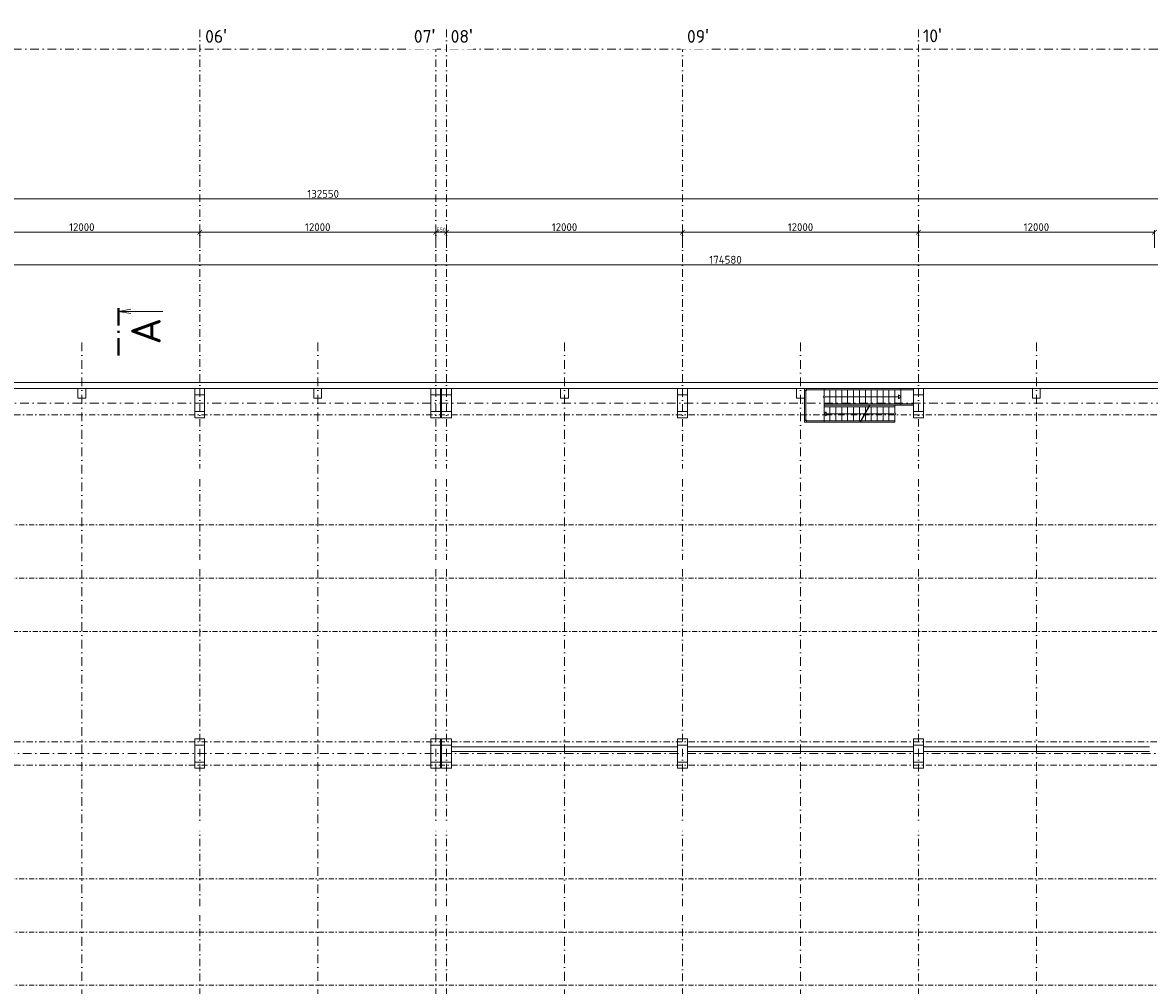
# Model space of a CAD drawing. Header units: millimetres. Extents: x -796345 to 3713765, y -2985421 to 2187451.
# Tile 219 of 256: x 356987 to 414300, y 51587 to 100555. Entities that reach past the tile are written whole.
import ezdxf
from ezdxf import colors
from ezdxf.entities.mleader import LeaderData, LeaderLine
from ezdxf.enums import TextEntityAlignment as Align
from ezdxf.math import Vec2, Vec3

# ---------------------------------------------------------------- set-up
doc = ezdxf.new("R2010")
doc.units = ezdxf.units.MM
doc.header["$PDMODE"] = 1
for name, pattern in [('CENTERX2', [101.6, 63.5, -12.7, 12.7, -12.7]), ('DASHDOT', [25.4, 12.7, -6.35, 0, -6.35]), ('ČERCHOVANÁ', [25.4, 12.7, -6.35, 0, -6.35])]:
    doc.linetypes.add(name, pattern=pattern)
doc.layers.get('Defpoints').update_dxf_attribs({"color": 8})
for name, color, linetype, lineweight in [('A99_N_kce-nad-vid', 7, 'DASHDOT', 5), ('A99_N_koty-200', 5, 'Continuous', 5), ('A99_N_osy', 1, 'CENTERX2', 9), ('A99_N_txt-popis-200', 240, 'Continuous', 5), ('A99_N_txt-popis-50', 240, 'Continuous', 9), ('A99_S_kce-nad-vid', 181, 'DASHDOT', 5), ('A99_S_kce-pohl', 7, 'Continuous', 5), ('A99_S_kce-rez-sil', 7, 'Continuous', 15), ('A99_S_osy', 1, 'CENTERX2', 5), ('A99_S_sloupy', 7, 'Continuous', 5)]:
    doc.layers.add(name, color=color, linetype=linetype, lineweight=lineweight)
doc.styles.add('A99_kota', font='isocpeur.ttf', dxfattribs={"height": 2})
doc.styles.add('A99_popis', font='isocpeur.ttf')
doc.styles.add('ad_popis 100', font='isocpeur.ttf', dxfattribs={"height": 200})
doc.dimstyles.new('A99_kota_200 new', dxfattribs={"dimscale": 200, "dimtxt": 2, "dimasz": 1.2, "dimexe": 0.5, "dimexo": 1.5, "dimgap": 0.3, "dimtad": 1, "dimdec": 0, "dimzin": 3, "dimdsep": 46, "dimtxsty": 'A99_kota', "dimblk": 'ARCHTICK', "dimcen": 2.5, "dimazin": 2, "dimtfac": 0.75, "dimtdec": 0, "dimtmove": 2, "dimatfit": 0, "dimfxl": 4, "dimfxlon": 1, "dimtolj": 1, "dimtzin": 0, "dimlwd": 5, "dimlwe": 5, "dimarcsym": 0})

# ---------------------------------------------------------------- blocks, each defined once
blk = doc.blocks.new('*U30')
at = {"color": 0, "linetype": 'ByBlock'}
blk.add_line((446.48, 0), (446.48, -11.25), dxfattribs=at)
at = {"color": 0, "linetype": 'ByBlock', "const_width": 0.63}
for points in [[(439.71, 0), (435.21, 0)], [(441.6, 0), (440.97, 0)], [(447.36, 0), (442.86, 0)]]:
    blk.add_lwpolyline(points, dxfattribs=at)
at = {"color": 0, "linetype": 'ByBlock'}
blk.add_lwpolyline([(447.03, -3.1), (446.48, 0), (445.93, -3.1)], dxfattribs=at)
at = {"color": 0, "linetype": 'ByBlock', "style": 'A99_popis'}
blk.add_attdef('OZNŘ_1K', (-9.63, -10.73), '', height=5, dxfattribs=at)
at = {"color": 0, "linetype": 'ByBlock', "style": 'A99_popis', "flags": 12}
blk.add_attdef('OZNŘ_2K', text='', height=5, dxfattribs=at).set_placement((444.84, -10.73), align=Align.RIGHT)
blk = doc.blocks.new('_ArchTick')
at = {"color": 0, "linetype": 'ByBlock', "const_width": 0.15}
blk.add_lwpolyline([(-0.5, -0.5), (0.5, 0.5)], dxfattribs=at)
blk = doc.blocks.new('*D224')
at = {"layer": 'A99_N_koty-200', "color": 0, "lineweight": 5, "transparency": 16777216}
for p, q in [((354000, 89090), (354000, 89990)), ((366000, 89090), (366000, 89990)), ((354000, 89890), (366000, 89890))]:
    blk.add_line(p, q, dxfattribs=at)
at = {"layer": 'Defpoints', "color": 0, "lineweight": 0, "transparency": 16777216}
for p in [(366000, 89890), (354000, 84024), (366000, 84024)]:
    blk.add_point(p, dxfattribs=at)
at = {"layer": 'A99_N_koty-200', "color": 0, "lineweight": 5, "transparency": 16777216, "xscale": 240, "yscale": 240, "zscale": 240, "rotation": 180}
blk.add_blockref('_ArchTick', (354000, 89890), dxfattribs=at)
at = {"layer": 'A99_N_koty-200', "color": 0, "lineweight": 5, "transparency": 16777216, "xscale": 240, "yscale": 240, "zscale": 240}
blk.add_blockref('_ArchTick', (366000, 89890), dxfattribs=at)
at = {"layer": 'A99_N_koty-200', "color": 0, "transparency": 16777216, "insert": (360000, 90150), "char_height": 400, "attachment_point": 5, "style": 'A99_kota'}
blk.add_mtext('\\A1;12000', dxfattribs=at)
blk = doc.blocks.new('*D225')
at = {"layer": 'A99_N_koty-200', "color": 0, "lineweight": 5, "transparency": 16777216}
for p, q in [((366000, 89090), (366000, 89990)), ((378000, 89090), (378000, 89990)), ((366000, 89890), (378000, 89890))]:
    blk.add_line(p, q, dxfattribs=at)
at = {"layer": 'Defpoints', "color": 0, "lineweight": 0, "transparency": 16777216}
for p in [(378000, 89890), (366000, 84024), (378000, 84024)]:
    blk.add_point(p, dxfattribs=at)
at = {"layer": 'A99_N_koty-200', "color": 0, "lineweight": 5, "transparency": 16777216, "xscale": 240, "yscale": 240, "zscale": 240, "rotation": 180}
blk.add_blockref('_ArchTick', (366000, 89890), dxfattribs=at)
at = {"layer": 'A99_N_koty-200', "color": 0, "lineweight": 5, "transparency": 16777216, "xscale": 240, "yscale": 240, "zscale": 240}
blk.add_blockref('_ArchTick', (378000, 89890), dxfattribs=at)
at = {"layer": 'A99_N_koty-200', "color": 0, "transparency": 16777216, "insert": (372000, 90150), "char_height": 400, "attachment_point": 5, "style": 'A99_kota'}
blk.add_mtext('\\A1;12000', dxfattribs=at)
blk = doc.blocks.new('*D1792')
at = {"layer": 'A99_N_koty-200', "color": 0, "lineweight": 5}
for p, q in [((378000, 89490), (378000, 89940)), ((378000, 89890), (378550, 89890)), ((378550, 89490), (378550, 89940))]:
    blk.add_line(p, q, dxfattribs=at)
at = {"layer": 'Defpoints', "color": 0, "lineweight": 0}
for p in [(378550, 89890), (378000, 84024), (378550, 84024)]:
    blk.add_point(p, dxfattribs=at)
at = {"layer": 'A99_N_koty-200', "color": 0, "lineweight": 5, "xscale": 120, "yscale": 120, "zscale": 120, "rotation": 180}
blk.add_blockref('_ArchTick', (378000, 89890), dxfattribs=at)
at = {"layer": 'A99_N_koty-200', "color": 0, "lineweight": 5, "xscale": 120, "yscale": 120, "zscale": 120}
blk.add_blockref('_ArchTick', (378550, 89890), dxfattribs=at)
at = {"layer": 'A99_N_koty-200', "color": 0, "insert": (378275, 90020), "char_height": 200, "attachment_point": 5, "style": 'A99_kota'}
blk.add_mtext('\\A1;550', dxfattribs=at)
blk = doc.blocks.new('*D226')
at = {"layer": 'A99_N_koty-200', "color": 0, "lineweight": 5, "transparency": 16777216}
for p, q in [((378550, 89090), (378550, 89990)), ((390550, 89090), (390550, 89990)), ((378550, 89890), (390550, 89890))]:
    blk.add_line(p, q, dxfattribs=at)
at = {"layer": 'Defpoints', "color": 0, "lineweight": 0, "transparency": 16777216}
for p in [(390550, 89890), (378550, 84024), (390550, 84024)]:
    blk.add_point(p, dxfattribs=at)
at = {"layer": 'A99_N_koty-200', "color": 0, "lineweight": 5, "transparency": 16777216, "xscale": 240, "yscale": 240, "zscale": 240, "rotation": 180}
blk.add_blockref('_ArchTick', (378550, 89890), dxfattribs=at)
at = {"layer": 'A99_N_koty-200', "color": 0, "lineweight": 5, "transparency": 16777216, "xscale": 240, "yscale": 240, "zscale": 240}
blk.add_blockref('_ArchTick', (390550, 89890), dxfattribs=at)
at = {"layer": 'A99_N_koty-200', "color": 0, "transparency": 16777216, "insert": (384550, 90150), "char_height": 400, "attachment_point": 5, "style": 'A99_kota'}
blk.add_mtext('\\A1;12000', dxfattribs=at)
blk = doc.blocks.new('*D227')
at = {"layer": 'A99_N_koty-200', "color": 0, "lineweight": 5, "transparency": 16777216}
for p, q in [((390550, 89090), (390550, 89990)), ((402550, 89090), (402550, 89990)), ((390550, 89890), (402550, 89890))]:
    blk.add_line(p, q, dxfattribs=at)
at = {"layer": 'Defpoints', "color": 0, "lineweight": 0, "transparency": 16777216}
for p in [(402550, 89890), (390550, 84024), (402550, 84024)]:
    blk.add_point(p, dxfattribs=at)
at = {"layer": 'A99_N_koty-200', "color": 0, "lineweight": 5, "transparency": 16777216, "xscale": 240, "yscale": 240, "zscale": 240, "rotation": 180}
blk.add_blockref('_ArchTick', (390550, 89890), dxfattribs=at)
at = {"layer": 'A99_N_koty-200', "color": 0, "lineweight": 5, "transparency": 16777216, "xscale": 240, "yscale": 240, "zscale": 240}
blk.add_blockref('_ArchTick', (402550, 89890), dxfattribs=at)
at = {"layer": 'A99_N_koty-200', "color": 0, "transparency": 16777216, "insert": (396550, 90150), "char_height": 400, "attachment_point": 5, "style": 'A99_kota'}
blk.add_mtext('\\A1;12000', dxfattribs=at)
blk = doc.blocks.new('*D228')
at = {"layer": 'A99_N_koty-200', "color": 0, "lineweight": 5, "transparency": 16777216}
for p, q in [((402550, 89090), (402550, 89990)), ((414550, 89090), (414550, 89990)), ((402550, 89890), (414550, 89890))]:
    blk.add_line(p, q, dxfattribs=at)
at = {"layer": 'Defpoints', "color": 0, "lineweight": 0, "transparency": 16777216}
for p in [(414550, 89890), (402550, 84024), (414550, 84024)]:
    blk.add_point(p, dxfattribs=at)
at = {"layer": 'A99_N_koty-200', "color": 0, "lineweight": 5, "transparency": 16777216, "xscale": 240, "yscale": 240, "zscale": 240, "rotation": 180}
blk.add_blockref('_ArchTick', (402550, 89890), dxfattribs=at)
at = {"layer": 'A99_N_koty-200', "color": 0, "lineweight": 5, "transparency": 16777216, "xscale": 240, "yscale": 240, "zscale": 240}
blk.add_blockref('_ArchTick', (414550, 89890), dxfattribs=at)
at = {"layer": 'A99_N_koty-200', "color": 0, "transparency": 16777216, "insert": (408550, 90150), "char_height": 400, "attachment_point": 5, "style": 'A99_kota'}
blk.add_mtext('\\A1;12000', dxfattribs=at)
blk = doc.blocks.new('*D238')
at = {"layer": 'A99_N_koty-200', "color": 0, "lineweight": 5, "transparency": 16777216}
for p, q in [((306000, 90785), (306000, 91685)), ((306000, 91585), (438550, 91585)), ((438550, 90785), (438550, 91685))]:
    blk.add_line(p, q, dxfattribs=at)
at = {"layer": 'Defpoints', "color": 0, "lineweight": 0, "transparency": 16777216}
for p in [(438550, 91585), (306000, 84024), (438550, 84024)]:
    blk.add_point(p, dxfattribs=at)
at = {"layer": 'A99_N_koty-200', "color": 0, "lineweight": 5, "transparency": 16777216, "xscale": 240, "yscale": 240, "zscale": 240, "rotation": 180}
blk.add_blockref('_ArchTick', (306000, 91585), dxfattribs=at)
at = {"layer": 'A99_N_koty-200', "color": 0, "lineweight": 5, "transparency": 16777216, "xscale": 240, "yscale": 240, "zscale": 240}
blk.add_blockref('_ArchTick', (438550, 91585), dxfattribs=at)
at = {"layer": 'A99_N_koty-200', "color": 0, "transparency": 16777216, "insert": (372275, 91845), "char_height": 400, "attachment_point": 5, "style": 'A99_kota'}
blk.add_mtext('\\A1;132550', dxfattribs=at)
blk = doc.blocks.new('*D241')
at = {"layer": 'A99_N_koty-200', "color": 0, "lineweight": 5, "transparency": 16777216}
for p, q in [((305450, 87432), (305450, 88332)), ((480030, 87432), (480030, 88332)), ((305450, 88232), (480030, 88232))]:
    blk.add_line(p, q, dxfattribs=at)
at = {"layer": 'Defpoints', "color": 0, "lineweight": 0, "transparency": 16777216}
for p in [(480030, 88232), (305450, 82250), (480030, 81380)]:
    blk.add_point(p, dxfattribs=at)
at = {"layer": 'A99_N_koty-200', "color": 0, "lineweight": 5, "transparency": 16777216, "xscale": 240, "yscale": 240, "zscale": 240, "rotation": 180}
blk.add_blockref('_ArchTick', (305450, 88232), dxfattribs=at)
at = {"layer": 'A99_N_koty-200', "color": 0, "lineweight": 5, "transparency": 16777216, "xscale": 240, "yscale": 240, "zscale": 240}
blk.add_blockref('_ArchTick', (480030, 88232), dxfattribs=at)
at = {"layer": 'A99_N_koty-200', "color": 0, "transparency": 16777216, "insert": (392740, 88492), "char_height": 400, "attachment_point": 5, "style": 'A99_kota'}
blk.add_mtext('\\A1;174580', dxfattribs=at)

msp = doc.modelspace()

# ---------------------------------------------------------------- linework, layer by layer
at = {"layer": 'A99_N_kce-nad-vid', "color": 30, "linetype": 'ČERCHOVANÁ', "lineweight": 9, "ltscale": 20}
for p, q in [((312100, 75005.3), (432450, 75005.3)), ((312100, 72300.2), (432450, 72300.2)), ((312100, 57005.3), (444450, 57005.3)), ((312100, 54300.2), (444450, 54300.2)), ((312100, 51594.7), (444450, 51594.7))]:
    msp.add_line(p, q, dxfattribs=at)
msp.add_lwpolyline([(432450, 69594.7), (312100, 69594.7)], dxfattribs=at)
at = {"layer": 'A99_N_osy', "linetype": 'DASHDOT', "ltscale": 35}
for p, q in [((296400, 81200), (438800, 81200)), ((450800, 63380), (296400, 63380))]:
    msp.add_line(p, q, dxfattribs=at)
msp.add_lwpolyline([(452950, 99200), (304375, 99200)], dxfattribs=at)
at = {"layer": 'A99_S_kce-nad-vid', "linetype": 'ČERCHOVANÁ', "ltscale": 25}
for p, q in [((305750, 80610), (438800, 80610)), ((305750, 63970), (438800, 63970)), ((305750, 62790), (450800, 62790))]:
    msp.add_line(p, q, dxfattribs=at)
at = {"layer": 'A99_S_kce-pohl', "linetype": 'Continuous', "ltscale": 10}
for p, q in [((402300, 81950), (396750, 81950)), ((396750, 81770), (396750, 80230)), ((396825, 81875), (396825, 80305)), ((402300, 81875), (396825, 81875)), ((397750, 81570), (397750, 81950)), ((397750, 81090), (397750, 81470)), ((397800, 81520), (401543.9, 81520)), ((398050, 81165), (398050, 81875)), ((398350, 81165), (398350, 81875)), ((398650, 81165), (398650, 81875)), ((398950, 81165), (398950, 81875)), ((399250, 81165), (399250, 81875)), ((399550, 81165), (399550, 81875)), ((399850, 81165), (399850, 81875)), ((400150, 81165), (400150, 81875)), ((400450, 81165), (400450, 81875)), ((400750, 81165), (400750, 81875)), ((401050, 81165), (401050, 81875)), ((401350, 81165), (401350, 81875)), ((401650, 81520), (401543.9, 81626.1)), ((401543.9, 81413.9), (401543.9, 81626.1)), ((401650, 81520), (401543.9, 81413.9)), ((401650, 81090), (401650, 81950)), ((402300, 81165), (397750, 81165)), ((397750, 81090), (397750, 80230)), ((400063.6, 81090), (397750, 81090)), ((400020.3, 81015), (397750, 81015)), ((398050, 81015), (398050, 80305)), ((398350, 81015), (398350, 80305)), ((398650, 81015), (398650, 80305)), ((398950, 81015), (398950, 80305)), ((399250, 81015), (399250, 80305)), ((399550, 81015), (399550, 80305)), ((400063.6, 81090), (399567.1, 80230)), ((400098.3, 81090), (399601.7, 80230)), ((399850, 81015), (399850, 80720)), ((401350, 81015), (400055, 81015)), ((401350, 81090), (400063.6, 81090)), ((400150, 81015), (400150, 80305)), ((400450, 81015), (400450, 80305)), ((400750, 81015), (400750, 80305)), ((401050, 81015), (401050, 80305)), ((401350, 81090), (401350, 80710)), ((401350, 81090), (402300, 81090)), ((399610.4, 80305), (396825, 80305)), ((397750, 80660), (397856.1, 80766.1)), ((397750, 80660), (397856.1, 80553.9)), ((397856.1, 80766.1), (397856.1, 80553.9)), ((399815.4, 80660), (397856.1, 80660)), ((401350, 80305), (399645, 80305)), ((401300, 80660), (399850, 80660)), ((399850, 80660), (399850, 80305)), ((401350, 80610), (401350, 80230)), ((399567.1, 80230), (396750, 80230)), ((401350, 80230), (399567.1, 80230))]:
    msp.add_line(p, q, dxfattribs=at)
for points in [[(396750, 81850), (396850, 81850), (396850, 81950), (396750, 81950)], [(396750, 80230), (396850, 80230), (396850, 80330), (396750, 80330)]]:
    msp.add_lwpolyline(points, close=True, dxfattribs=at)
for centre in [(397750, 81520), (401350, 80660)]:
    msp.add_circle(centre, 50, dxfattribs=at)
at = {"layer": 'A99_S_kce-rez-sil'}
for p, q in [((311800, 82250), (461650, 82250)), ((312200, 81950), (438300, 81950)), ((390300, 63730), (378800, 63730)), ((402300, 63730), (390800, 63730)), ((414300, 63730), (402800, 63730)), ((390300, 63480), (378800, 63480)), ((402300, 63480), (390800, 63480)), ((414300, 63480), (402800, 63480))]:
    msp.add_line(p, q, dxfattribs=at)
at = {"layer": 'A99_S_osy', "linetype": 'DASHDOT', "lineweight": 5, "ltscale": 30}
for p, q in [((366000, 100200), (366000, -5085)), ((378000, 100200), (378000, -5085)), ((390550, 100200), (390550, -5085)), ((402550, 100200), (402550, -5010))]:
    msp.add_line(p, q, dxfattribs=at)
at = {"layer": 'A99_S_sloupy', "ltscale": 2}
for points in [[(360200, 81450), (359800, 81450), (359800, 81950), (360200, 81950)], [(372200, 81450), (371800, 81450), (371800, 81950), (372200, 81950)], [(384750, 81450), (384350, 81450), (384350, 81950), (384750, 81950)], [(396750, 81450), (396350, 81450), (396350, 81950), (396750, 81950)], [(408750, 81450), (408350, 81450), (408350, 81950), (408750, 81950)]]:
    msp.add_lwpolyline(points, close=True, dxfattribs=at)
at = {"layer": 'A99_S_sloupy', "linetype": 'Continuous', "ltscale": 2}
for points in [[(366250, 80450), (365750, 80450), (365750, 81950), (366250, 81950)], [(366250, 80450), (365750, 80450), (365750, 81950), (366250, 81950)], [(378250, 80450), (377750, 80450), (377750, 81950), (378250, 81950)], [(378250, 80450), (377750, 80450), (377750, 81950), (378250, 81950)], [(378800, 80450), (378300, 80450), (378300, 81950), (378800, 81950)], [(378800, 80450), (378300, 80450), (378300, 81950), (378800, 81950)], [(390800, 80450), (390300, 80450), (390300, 81950), (390800, 81950)], [(390800, 80450), (390300, 80450), (390300, 81950), (390800, 81950)], [(402800, 80450), (402300, 80450), (402300, 81950), (402800, 81950)], [(402800, 80450), (402300, 80450), (402300, 81950), (402800, 81950)], [(366250, 62630), (365750, 62630), (365750, 64130), (366250, 64130)], [(366250, 62630), (365750, 62630), (365750, 64130), (366250, 64130)], [(378250, 62630), (377750, 62630), (377750, 64130), (378250, 64130)], [(378250, 62630), (377750, 62630), (377750, 64130), (378250, 64130)], [(378800, 62630), (378300, 62630), (378300, 64130), (378800, 64130)], [(378800, 62630), (378300, 62630), (378300, 64130), (378800, 64130)], [(390800, 62630), (390300, 62630), (390300, 64130), (390800, 64130)], [(390800, 62630), (390300, 62630), (390300, 64130), (390800, 64130)], [(402800, 62630), (402300, 62630), (402300, 64130), (402800, 64130)], [(402800, 62630), (402300, 62630), (402300, 64130), (402800, 64130)]]:
    msp.add_lwpolyline(points, close=True, dxfattribs=at)
at = {"layer": 'A99_S_sloupy', "linetype": 'Continuous', "lineweight": 20, "ltscale": 2}
for points in [[(365750, 81950), (366250, 81950), (366250, 81630), (365750, 81630)], [(377750, 81950), (378250, 81950), (378250, 81630), (377750, 81630)], [(378300, 81950), (378800, 81950), (378800, 81630), (378300, 81630)], [(390300, 81950), (390800, 81950), (390800, 81630), (390300, 81630)], [(402300, 81950), (402800, 81950), (402800, 81630), (402300, 81630)], [(365750, 80770), (366250, 80770), (366250, 80450), (365750, 80450)], [(377750, 80770), (378250, 80770), (378250, 80450), (377750, 80450)], [(378300, 80770), (378800, 80770), (378800, 80450), (378300, 80450)], [(390300, 80770), (390800, 80770), (390800, 80450), (390300, 80450)], [(402300, 80770), (402800, 80770), (402800, 80450), (402300, 80450)], [(365750, 64130), (366250, 64130), (366250, 63810), (365750, 63810)], [(377750, 64130), (378250, 64130), (378250, 63810), (377750, 63810)], [(378300, 64130), (378800, 64130), (378800, 63810), (378300, 63810)], [(390300, 64130), (390800, 64130), (390800, 63810), (390300, 63810)], [(402300, 64130), (402800, 64130), (402800, 63810), (402300, 63810)], [(365750, 62950), (366250, 62950), (366250, 62630), (365750, 62630)], [(377750, 62950), (378250, 62950), (378250, 62630), (377750, 62630)], [(378300, 62950), (378800, 62950), (378800, 62630), (378300, 62630)], [(390300, 62950), (390800, 62950), (390800, 62630), (390300, 62630)], [(402300, 62950), (402800, 62950), (402800, 62630), (402300, 62630)]]:
    msp.add_lwpolyline(points, close=True, dxfattribs=at)

# ---------------------------------------------------------------- block references
at = {"layer": 'A99_N_txt-popis-200'}
ref = msp.add_blockref('*U30', (361867.5, -3432.5), dxfattribs=dict(at, xscale=200, yscale=200, zscale=200, rotation=90))
ref.add_attrib('OZNŘ_2K', 'A', dxfattribs={"layer": '0', "color": 0, "linetype": 'ByBlock', "height": 1500, "rotation": 90, "style": 'A99_popis', "flags": 12}).set_placement((364012.7, 85536.5), align=Align.RIGHT)

# ---------------------------------------------------------------- texts
at = {"layer": 'A99_N_txt-popis-200', "color": 1, "lineweight": 0, "char_height": 650, "attachment_point": 1, "style": 'ad_popis 100'}
for s, insert in [("06{\\fArial|b0|i0|c238|p34;\\H1.08333x;'}", (366275, 100230)), ("10{\\fArial|b0|i0|c238|p34;\\H1.08333x;'}", (402780, 100258.5))]:
    msp.add_mtext_dynamic_manual_height_columns(s, width=832.5, gutter_width=1000, heights=[0], dxfattribs=dict(at, insert=insert))

# ---------------------------------------------------------------- dimensions: what is measured, and where the dimension line sits
at = {"layer": 'A99_N_koty-200'}
for base, p1, p2, picture, middle in [((438550, 91585.3), (306000, 84023.6), (438550, 84023.6), '*D238', (372275, 91845.3)), ((366000, 89889.6), (354000, 84023.6), (366000, 84023.6), '*D224', (360000, 90149.6)), ((378000, 89889.6), (366000, 84023.6), (378000, 84023.6), '*D225', (372000, 90149.6)), ((378550, 89889.6), (378000, 84023.6), (378550, 84023.6), '*D1792', (378275, 90019.6)), ((390550, 89889.6), (378550, 84023.6), (390550, 84023.6), '*D226', (384550, 90149.6)), ((402550, 89889.6), (390550, 84023.6), (402550, 84023.6), '*D227', (396550, 90149.6)), ((414550, 89889.6), (402550, 84023.6), (414550, 84023.6), '*D228', (408550, 90149.6)), ((480030, 88232.3), (305450, 82250), (480030, 81380), '*D241', (392740, 88492.3))]:
    dim = msp.add_linear_dim(base=base, p1=p1, p2=p2, dimstyle='A99_kota_200 new', override={"dimscale": 0, "dimtix": 1, "dimtofl": 1, "dimtmove": 1, "dimatfit": 1}, dxfattribs=at)
    dim.commit()
    dim.dimension.update_dxf_attribs({"geometry": picture, "text_midpoint": middle})

# ---------------------------------------------------------------- leaders
at = {"layer": 'A99_N_txt-popis-50', "lineweight": 9}
ml = msp.add_multileader_mtext('Standard', dxfattribs=at)
ml.set_content('\\A1;{\\C256;výměna stávajících sekční vrat za nová}', color=1, style='A99_popis')
ml.set_leader_properties(color=256, linetype='ByLayer', lineweight=-1)
ml.build(insert=Vec2(0, 0))
ml.multileader.update_dxf_attribs({"dogleg_length": 200, "arrow_head_size": 300, "scale": 200})
ctx = ml.context
ctx.base_point, ctx.scale, ctx.char_height, ctx.arrow_head_size, ctx.landing_gap_size, ctx.plane_origin = Vec3(9095, 72885), 200, 400, 300, 1000, Vec3(8542.5, 64790)
notes = []
notes.append((ctx, [(0, (1, 1, 0), (8295, 72885), (1, 0), 800, [(0, [(5830, 72885)], 0, [])])]))
ctx.mtext.insert, ctx.mtext.width, ctx.mtext.flow_direction = Vec3(10095, 73145), 9865.703, 5
ml = msp.add_multileader_mtext('Standard', dxfattribs=at)
ml.set_content('\\A1;{\\C256;osazení nových dveří\\P(požární únik)}', color=1, style='A99_popis')
ml.set_leader_properties(color=256, linetype='ByLayer', lineweight=-1)
ml.build(insert=Vec2(0, 0))
ml.multileader.update_dxf_attribs({"dogleg_length": 6.4, "arrow_head_size": 200, "scale": 200})
ctx = ml.context
ctx.base_point, ctx.scale, ctx.char_height, ctx.arrow_head_size, ctx.landing_gap_size, ctx.plane_origin = Vec3(9575, 69050), 200, 400, 200, 400, Vec3(8542.5, 60475.8)
notes.append((ctx, [(0, (1, 1, 0), (8295, 69050), (1, 0), 1280, [(0, [(5750, 67035)], 0, [])])]))
ctx.mtext.insert, ctx.mtext.width, ctx.mtext.flow_direction = Vec3(9975, 69310), 5317.307, 5
for ctx, leaders in notes:
    for number, flags, end, landing, length, lines in leaders:
        leader = LeaderData()
        leader.index, (leader.has_last_leader_line, leader.has_dogleg_vector, leader.attachment_direction) = number, flags
        leader.last_leader_point, leader.dogleg_vector, leader.dogleg_length = Vec3(end), Vec3(landing), length
        for number, points, colour, breaks in lines:
            line = LeaderLine()
            line.index, line.vertices, line.color, line.breaks = number, Vec3.list(points), colors.encode_raw_color(colour), breaks
            leader.lines.append(line)
        ctx.leaders.append(leader)

# ---------------------------------------------------------------- next in the draw order: texts
at = {"layer": 'A99_N_txt-popis-200', "color": 1, "lineweight": 0, "char_height": 650, "attachment_point": 1, "style": 'ad_popis 100', "bg_fill": 2}
for s, insert in [("07{\\fArial|b0|i0|c238|p34;\\H1.08333x;'}", (376890, 100230)), ("08{\\fArial|b0|i0|c238|p34;\\H1.08333x;'}", (378760, 100230)), ("09{\\fArial|b0|i0|c238|p34;\\H1.08333x;'}", (390780, 100230))]:
    msp.add_mtext_dynamic_manual_height_columns(s, width=832.5, gutter_width=1000, heights=[0], dxfattribs=dict(at, insert=insert))

# ---------------------------------------------------------------- next in the draw order: linework, layer by layer
at = {"layer": 'A99_S_osy', "linetype": 'DASHDOT', "lineweight": 5, "ltscale": 30}
msp.add_line((378550, 100200), (378550, -5085), dxfattribs=at)

# ---------------------------------------------------------------- next in the draw order: leaders
at = {"layer": 'A99_N_txt-popis-50', "lineweight": 9}
ml = msp.add_multileader_mtext('Standard', dxfattribs=at)
ml.set_content('\\A1;{\\C256;demontáž pásových střešních světlíků}', color=1, style='A99_popis')
ml.set_leader_properties(color=256, linetype='ByLayer', lineweight=-1)
ml.build(insert=Vec2(0, 0))
ml.multileader.update_dxf_attribs({"dogleg_length": 3.23, "arrow_head_size": 200, "scale": 200})
ctx = ml.context
ctx.base_point, ctx.scale, ctx.char_height, ctx.arrow_head_size, ctx.landing_gap_size, ctx.plane_origin = Vec3(331775, 77605), 200, 400, 200, 250, Vec3(337745, 73109)
notes = []
notes.append((ctx, [(0, (1, 1, 0), (331130, 77605), (1, 0), 645, [(0, [(331130, 75005.3)], 0, [])])]))
ctx.mtext.insert, ctx.mtext.width, ctx.mtext.flow_direction = Vec3(332025, 77865), 9848.317, 5
ctx.mtext.has_bg_fill, ctx.mtext.bg_color, ctx.mtext.bg_scale_factor, ctx.mtext.bg_transparency, ctx.mtext.use_window_bg_color = 1, -1073741824, 1, 0, 1
ml = msp.add_multileader_mtext('Standard', dxfattribs=at)
ml.set_content('\\A1;{\\C256;výměna sekčních vrat}', color=1, style='A99_popis')
ml.set_leader_properties(color=256, linetype='ByLayer', lineweight=-1)
ml.build(insert=Vec2(0, 0))
ml.multileader.update_dxf_attribs({"dogleg_length": 1, "arrow_head_size": 200, "scale": 200})
ctx = ml.context
ctx.base_point, ctx.scale, ctx.char_height, ctx.arrow_head_size, ctx.landing_gap_size, ctx.plane_origin = Vec3(309420, 72967.5), 200, 400, 200, 250, Vec3(309735, 63931.7)
notes.append((ctx, [(0, (1, 1, 0), (308775, 72967.5), (1, 0), 645, [(0, [(305790, 72967.5)], 0, [])])]))
ctx.mtext.insert, ctx.mtext.width, ctx.mtext.defined_height, ctx.mtext.flow_direction = Vec3(309670, 73227.5), 7057.5, 1693.3, 5
ctx.mtext.has_bg_fill, ctx.mtext.bg_color, ctx.mtext.bg_scale_factor, ctx.mtext.bg_transparency, ctx.mtext.use_window_bg_color = 1, -1073741824, 1, 0, 1
ml = msp.add_multileader_mtext('Standard', dxfattribs=at)
ml.set_content('\\A1;{\\C256;demontáž pásových střešních světlíků}', color=1, style='A99_popis')
ml.set_leader_properties(color=256, linetype='ByLayer', lineweight=-1)
ml.build(insert=Vec2(0, 0))
ml.multileader.update_dxf_attribs({"dogleg_length": 3.23, "arrow_head_size": 200, "scale": 200})
ctx = ml.context
ctx.base_point, ctx.scale, ctx.char_height, ctx.arrow_head_size, ctx.landing_gap_size, ctx.plane_origin = Vec3(331775, 59605), 200, 400, 200, 250, Vec3(337745, 55109)
notes.append((ctx, [(0, (1, 1, 0), (331130, 59605), (1, 0), 645, [(0, [(331130, 57005.3)], 0, [])])]))
ctx.mtext.insert, ctx.mtext.width, ctx.mtext.flow_direction = Vec3(332025, 59865), 9848.317, 5
ctx.mtext.has_bg_fill, ctx.mtext.bg_color, ctx.mtext.bg_scale_factor, ctx.mtext.bg_transparency, ctx.mtext.use_window_bg_color = 1, -1073741824, 1, 0, 1
ml = msp.add_multileader_mtext('Standard', dxfattribs=at)
ml.set_content('\\A1;{\\C256;výměna sekčních vrat}', color=1, style='A99_popis')
ml.set_leader_properties(color=256, linetype='ByLayer', lineweight=-1)
ml.build(insert=Vec2(0, 0))
ml.multileader.update_dxf_attribs({"dogleg_length": 1, "arrow_head_size": 200, "scale": 200})
ctx = ml.context
ctx.base_point, ctx.scale, ctx.char_height, ctx.arrow_head_size, ctx.landing_gap_size, ctx.plane_origin = Vec3(310090, 55375), 200, 400, 200, 250, Vec3(309735, 46339.2)
notes.append((ctx, [(0, (1, 1, 0), (309445, 55375), (1, 0), 645, [(0, [(305790, 55375)], 0, [])])]))
ctx.mtext.insert, ctx.mtext.width, ctx.mtext.defined_height, ctx.mtext.flow_direction = Vec3(310340, 55575.2), 3570.166, 1693.3, 5
ctx.mtext.has_bg_fill, ctx.mtext.bg_color, ctx.mtext.bg_scale_factor, ctx.mtext.bg_transparency, ctx.mtext.use_window_bg_color = 1, -1073741824, 1, 0, 1
for ctx, leaders in notes:
    for number, flags, end, landing, length, lines in leaders:
        leader = LeaderData()
        leader.index, (leader.has_last_leader_line, leader.has_dogleg_vector, leader.attachment_direction) = number, flags
        leader.last_leader_point, leader.dogleg_vector, leader.dogleg_length = Vec3(end), Vec3(landing), length
        for number, points, colour, breaks in lines:
            line = LeaderLine()
            line.index, line.vertices, line.color, line.breaks = number, Vec3.list(points), colors.encode_raw_color(colour), breaks
            leader.lines.append(line)
        ctx.leaders.append(leader)

# ---------------------------------------------------------------- next in the draw order: linework, layer by layer
at = {"layer": 'A99_N_osy', "linetype": 'DASHDOT', "ltscale": 35}
for points in [[(360000, 22490), (360000, 84377.5)], [(372000, 22490), (372000, 84377.5)], [(384550, 22490), (384550, 84377.5)], [(396550, 22490), (396550, 84377.5)], [(408550, 22490), (408550, 84377.5)]]:
    msp.add_lwpolyline(points, dxfattribs=at)

doc.saveas('drawing.dxf')
